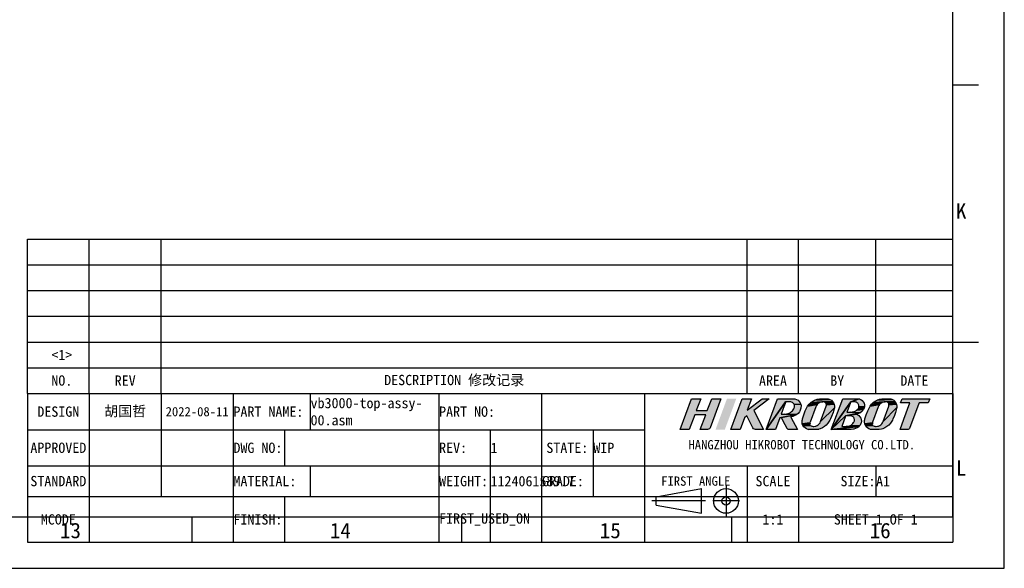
# Model space of a CAD drawing. Header units: millimetres. Extents: x 0 to 2731, y -3524 to -2222.
# Tile 101 of 221: x 1668 to 1860, y -2816 to -2710. Entities that reach past the tile are written whole.
import ezdxf

# ---------------------------------------------------------------- set-up
doc = ezdxf.new("R2010")
doc.units = ezdxf.units.MM
doc.header["$LTSCALE"] = 46.255
doc.linetypes.add('CENTER', pattern=[0.6, 0.375, -0.075, 0.075, -0.075])
doc.linetypes.add('PHANTOM', pattern=[0.8, 0.45, -0.05, 0.1, -0.05, 0.1, -0.05])
doc.layers.get('0').update_dxf_attribs({"linetype": 'CONTINUOUS'})
doc.layers.add('DEFAULT_1', color=7, linetype='CENTER')
doc.styles.get("Standard").update_dxf_attribs({"font": 'simfang.ttf'})
doc.styles.add('TEXTSTYLE_2', font='simfang.ttf')
doc.styles.add('TEXTSTYLE_4', font='simfang.ttf')
doc.styles.add('TEXTSTYLE_5', font='simfang.ttf')

# ---------------------------------------------------------------- blocks, each defined once
blk = doc.blocks.new('LOGO-R_BL0', base_point=(802.22, 29.99))
for color, points in [(1, [(781.09, 30.67), (783.23, 30.67), (784.08, 32.98), (785.88, 32.98), (783.81, 27.35), (783.81, 27.35), (783.81, 27.35), (783.69, 27.17), (783.66, 27.14), (783.48, 27.03), (783.28, 26.99), (781.87, 26.99), (782.93, 29.85), (780.79, 29.85), (779.73, 26.99), (777.93, 26.99), (780.14, 32.98), (781.94, 32.98)]), (1, [(794.17, 26.99), (792.61, 26.99), (792.41, 27.03), (792.39, 27.03), (792.22, 27.15), (792.1, 27.32), (790.91, 29.63), (790.46, 29.29), (789.61, 26.99), (787.81, 26.99), (790.02, 32.98), (791.82, 32.98), (790.99, 30.73), (793.92, 32.98), (795.27, 32.98), (792.27, 30.68)]), (8, [(798.47, 32.38), (794.68, 26.99), (796.89, 32.98), (797.14, 32.98), (797.33, 32.98), (799.01, 32.98), (799.79, 32.98), (799.95, 32.98), (800.27, 32.95), (800.59, 32.85), (800.59, 32.85), (800.87, 32.69), (801.11, 32.46), (801.29, 32.2), (801.41, 31.89), (800.1, 31.87), (800.03, 32), (799.93, 32.12), (799.81, 32.22), (799.77, 32.25), (799.63, 32.32), (799.48, 32.36), (799.32, 32.37), (799.05, 32.38), (798.97, 32.38)]), (8, [(807.09, 32.85), (807.36, 32.68), (807.59, 32.46), (805.69, 32.38), (803.36, 32.23), (803.74, 32.51), (804.14, 32.72), (807.06, 32.86)]), (8, [(806.44, 32.98), (806.75, 32.95), (807.06, 32.86), (804.14, 32.72), (804.58, 32.88), (804.6, 32.88), (805.03, 32.97), (805.26, 32.98), (805.38, 32.98), (805.49, 32.98)]), (8, [(811.36, 32.98), (812.44, 32.99), (812.75, 32.95), (811.13, 32.38), (807.35, 26.99), (809.56, 32.98), (811, 32.98), (811.18, 32.98)]), (8, [(811.13, 32.38), (812.75, 32.95), (813.04, 32.85), (813.11, 32.81), (813.37, 32.63), (813.57, 32.4), (813.71, 32.12), (813.73, 32.09), (813.8, 31.79), (813.81, 31.48), (812.7, 31.39), (812.72, 31.53), (812.71, 31.61), (812.69, 31.75), (812.64, 31.88), (812.57, 32), (812.48, 32.11), (812.37, 32.21), (812.24, 32.28), (812.15, 32.32), (812.01, 32.36), (811.86, 32.37), (811.59, 32.38), (811.5, 32.38), (811.32, 32.38)]), (8, [(819.24, 32.85), (819.51, 32.68), (819.74, 32.47), (817.84, 32.38), (815.51, 32.23), (815.89, 32.51), (816.29, 32.72), (819.21, 32.86)]), (8, [(818.59, 32.98), (818.9, 32.96), (819.21, 32.86), (816.29, 32.72), (816.73, 32.88), (816.75, 32.88), (817.18, 32.97), (817.41, 32.98), (817.53, 32.98), (817.64, 32.98)]), (8, [(821.12, 32.98), (822.92, 32.98), (826.52, 32.98), (826.22, 32.16), (824.42, 32.16), (824.3, 31.84), (822.65, 27.36), (822.64, 27.36), (822.55, 27.19), (822.4, 27.07), (822.31, 27.02), (822.12, 26.99), (822.11, 26.99), (820.71, 26.99), (821.45, 29.01), (822.62, 32.16), (820.82, 32.16)]), (8, [(798.05, 29.98), (798.24, 29.98), (798.27, 29.98), (800.63, 29.89), (797.33, 29.29), (796.48, 26.99), (794.68, 26.99), (798.47, 32.38), (798.41, 32.22), (798.35, 32.07), (797.98, 31.06), (797.77, 30.49), (797.66, 30.18), (797.58, 29.98), (797.85, 29.98)]), (8, [(801.41, 31.89), (801.47, 31.57), (801.45, 31.24), (801.43, 31.13), (801.31, 30.74), (801.23, 30.57), (801.14, 30.41), (800.91, 30.13), (800.63, 29.89), (798.27, 29.98), (798.48, 30), (798.72, 30.04), (798.96, 30.1), (799.18, 30.2), (799.39, 30.31), (799.41, 30.33), (799.6, 30.47), (799.77, 30.64), (799.91, 30.81), (800.03, 31.01), (800.13, 31.21), (800.17, 31.36), (800.18, 31.51), (800.18, 31.56), (800.16, 31.72), (800.1, 31.87), (801.41, 31.89)]), (8, [(804.45, 31.67), (804.33, 31.43), (803.23, 28.43), (803.2, 28.27), (801.7, 28.09), (801.65, 28.41), (801.67, 28.73), (801.72, 28.93), (801.75, 29.05), (801.98, 29.85), (802.27, 30.6), (802.53, 31.15), (802.74, 31.52), (804.6, 31.88)]), (8, [(806.95, 28.6), (806.69, 28.21), (806.38, 27.86), (806.02, 27.57), (805.62, 27.32), (805.19, 27.14), (804.94, 27.07), (802.85, 27.02), (802.55, 27.11), (802.52, 27.13), (802.25, 27.29), (802.01, 27.51), (801.83, 27.77), (803.42, 27.74), (803.56, 27.65), (803.65, 27.62), (803.82, 27.6), (803.92, 27.6), (804.19, 27.63), (804.37, 27.67), (804.61, 27.77), (804.82, 27.92), (805, 28.09), (805.16, 28.3), (805.27, 28.54), (807.94, 31.24), (807.89, 31.04), (807.76, 30.55), (807.69, 30.31), (807.41, 29.55), (807.19, 29.07), (807.08, 28.83)]), (8, [(804.79, 32.05), (804.6, 31.88), (802.74, 31.52), (803.03, 31.9), (805, 32.2)]), (8, [(805.24, 32.3), (805, 32.2), (803.03, 31.9), (803.36, 32.23), (805.69, 32.38), (805.5, 32.36)]), (8, [(807.9, 31.88), (807.95, 31.56), (807.94, 31.24), (805.27, 28.54), (806.37, 31.54), (806.41, 31.7), (806.41, 31.8), (807.9, 31.91)]), (8, [(805.78, 32.38), (805.69, 32.38), (807.59, 32.46), (807.77, 32.2), (807.9, 31.91), (806.41, 31.8), (806.37, 31.96), (806.3, 32.11), (806.18, 32.23), (806.04, 32.32), (805.95, 32.36)]), (8, [(810.71, 30.37), (810.81, 30.37), (811.09, 30.37), (812.96, 30.24), (810.14, 29.68), (807.35, 26.99), (811.13, 32.38), (811.02, 32.07), (810.44, 30.49), (810.39, 30.37), (810.53, 30.37)]), (8, [(813.54, 30.79), (813.46, 30.68), (813.21, 30.42), (812.96, 30.24), (811.09, 30.37), (811.12, 30.37), (811.37, 30.38), (811.47, 30.4), (811.66, 30.43), (811.79, 30.47), (811.96, 30.54), (812.12, 30.63), (812.28, 30.75), (812.28, 30.75), (813.59, 30.86)]), (8, [(813.8, 31.44), (813.73, 31.14), (813.59, 30.86), (812.28, 30.75), (812.42, 30.88), (812.54, 31.03), (812.61, 31.13), (812.67, 31.25), (812.7, 31.39), (813.81, 31.48)]), (8, [(816.6, 31.67), (816.48, 31.43), (815.38, 28.43), (815.35, 28.27), (813.85, 28.1), (813.8, 28.41), (813.82, 28.73), (813.87, 28.93), (813.9, 29.05), (814.13, 29.85), (814.42, 30.6), (814.68, 31.15), (814.89, 31.52), (816.75, 31.88)]), (8, [(819.1, 28.6), (818.84, 28.21), (818.53, 27.86), (818.17, 27.57), (817.77, 27.33), (817.34, 27.15), (817.09, 27.08), (816.66, 27), (816.41, 26.99), (815.32, 26.99), (815, 27.02), (814.7, 27.12), (814.67, 27.13), (814.4, 27.29), (814.16, 27.51), (813.98, 27.77), (815.57, 27.74), (815.71, 27.65), (815.8, 27.62), (815.97, 27.6), (816.07, 27.6), (816.34, 27.63), (816.52, 27.67), (816.76, 27.78), (816.97, 27.92), (817.15, 28.09), (817.3, 28.3), (817.42, 28.54), (820.09, 31.25), (820.04, 31.05), (819.91, 30.55), (819.84, 30.32), (819.56, 29.55), (819.34, 29.07), (819.23, 28.83)]), (8, [(816.94, 32.06), (816.75, 31.88), (814.89, 31.52), (815.18, 31.9), (817.15, 32.2)]), (8, [(817.39, 32.3), (817.15, 32.2), (815.18, 31.9), (815.51, 32.23), (817.84, 32.38), (817.65, 32.36)]), (8, [(820.05, 31.88), (820.1, 31.56), (820.09, 31.25), (817.42, 28.54), (818.52, 31.54), (818.56, 31.7), (818.56, 31.8), (820.05, 31.91)]), (8, [(817.93, 32.38), (817.84, 32.38), (819.74, 32.47), (819.92, 32.2), (820.05, 31.91), (818.56, 31.8), (818.52, 31.97), (818.45, 32.11), (818.33, 32.24), (818.25, 32.29), (818.1, 32.36)]), (8, [(799.5, 29.39), (800.74, 26.99), (799.18, 26.99), (798.98, 27.02), (798.98, 27.02), (798.81, 27.13), (798.68, 27.28), (798.67, 27.3), (798.36, 27.91), (797.65, 29.29), (797.62, 29.29), (797.33, 29.29), (800.63, 29.89), (800.28, 29.69), (799.85, 29.53), (799.47, 29.44)]), (8, [(809.94, 27.6), (810.22, 27.6), (810.25, 27.6), (812.71, 27.56), (807.35, 26.99), (810.14, 29.68), (810.03, 29.38), (809.44, 27.8), (809.37, 27.6), (809.66, 27.6)]), (8, [(812.27, 30), (812.2, 29.99), (812.19, 29.99), (810.14, 29.68), (812.96, 30.24), (812.63, 30.09)]), (8, [(810.14, 29.68), (812.19, 29.99), (812.48, 29.87), (812.71, 29.71), (812.92, 29.48), (813.08, 29.21), (813.16, 28.94), (813.2, 28.63), (813.16, 28.32), (813.11, 28.15), (812.97, 27.87), (812.91, 27.79), (810.92, 27.71), (811.09, 27.79), (811.26, 27.89), (811.41, 28.01), (811.41, 28.02), (811.55, 28.16), (811.67, 28.33), (811.73, 28.42), (811.79, 28.55), (811.83, 28.69), (811.85, 28.84), (811.84, 28.91), (811.82, 29.05), (811.77, 29.19), (811.7, 29.31), (811.6, 29.43), (811.49, 29.52), (811.36, 29.6), (811.29, 29.63), (811.14, 29.67), (811, 29.68), (810.73, 29.68), (810.45, 29.68)]), (8, [(803.21, 28.1), (803.23, 28.01), (801.83, 27.77), (801.71, 28.07), (801.7, 28.09), (803.2, 28.27)]), (8, [(804.7, 27.02), (804.26, 26.99), (803.17, 26.99), (802.85, 27.02), (804.94, 27.07)]), (8, [(810.99, 26.99), (810.84, 26.99), (807.35, 26.99), (812.71, 27.56), (812.68, 27.54), (812.39, 27.32), (812.07, 27.16), (811.71, 27.06), (811.64, 27.04), (811.24, 27), (811.07, 26.99)]), (8, [(812.88, 27.75), (812.71, 27.56), (810.25, 27.6), (810.5, 27.62), (810.6, 27.63), (810.8, 27.67), (810.92, 27.71), (812.91, 27.79)]), (8, [(815.35, 28.18), (815.38, 28.01), (813.98, 27.77), (813.86, 28.07), (813.85, 28.1), (815.35, 28.27)])]:
    blk.add_hatch(color=color).paths.add_polyline_path(points)
at = {"color": 1}
for points in [[(781.09, 30.67), (783.23, 30.67), (784.08, 32.98), (785.88, 32.98), (783.81, 27.35), (783.81, 27.35), (783.81, 27.35), (783.69, 27.17), (783.66, 27.14), (783.48, 27.03), (783.28, 26.99), (781.87, 26.99), (782.93, 29.85), (780.79, 29.85), (779.73, 26.99), (777.93, 26.99), (780.14, 32.98), (781.94, 32.98), (781.09, 30.67)], [(794.17, 26.99), (792.61, 26.99), (792.41, 27.03), (792.39, 27.03), (792.22, 27.15), (792.1, 27.32), (790.91, 29.63), (790.46, 29.29), (789.61, 26.99), (787.81, 26.99), (790.02, 32.98), (791.82, 32.98), (790.99, 30.73), (793.92, 32.98), (795.27, 32.98), (792.27, 30.68), (794.17, 26.99)]]:
    blk.add_lwpolyline(points, dxfattribs=at)
at = {"color": 8}
for points in [[(798.47, 32.38), (794.68, 26.99), (796.89, 32.98), (797.14, 32.98), (797.33, 32.98), (799.01, 32.98), (799.79, 32.98), (799.95, 32.98), (800.27, 32.95), (800.59, 32.85), (800.59, 32.85), (800.87, 32.69), (801.11, 32.46), (801.29, 32.2), (801.41, 31.89), (800.1, 31.87), (800.03, 32), (799.93, 32.12), (799.81, 32.22), (799.77, 32.25), (799.63, 32.32), (799.48, 32.36), (799.32, 32.37), (799.05, 32.38), (798.97, 32.38), (798.47, 32.38)], [(807.09, 32.85), (807.36, 32.68), (807.59, 32.46), (805.69, 32.38), (803.36, 32.23), (803.74, 32.51), (804.14, 32.72), (807.06, 32.86), (807.09, 32.85)], [(806.44, 32.98), (806.75, 32.95), (807.06, 32.86), (804.14, 32.72), (804.58, 32.88), (804.6, 32.88), (805.03, 32.97), (805.26, 32.98), (805.38, 32.98), (805.49, 32.98), (806.44, 32.98)], [(811.36, 32.98), (812.44, 32.99), (812.75, 32.95), (811.13, 32.38), (807.35, 26.99), (809.56, 32.98), (811, 32.98), (811.18, 32.98), (811.36, 32.98)], [(811.13, 32.38), (812.75, 32.95), (813.04, 32.85), (813.11, 32.81), (813.37, 32.63), (813.57, 32.4), (813.71, 32.12), (813.73, 32.09), (813.8, 31.79), (813.81, 31.48), (812.7, 31.39), (812.72, 31.53), (812.71, 31.61), (812.69, 31.75), (812.64, 31.88), (812.57, 32), (812.48, 32.11), (812.37, 32.21), (812.24, 32.28), (812.15, 32.32), (812.01, 32.36), (811.86, 32.37), (811.59, 32.38), (811.5, 32.38), (811.32, 32.38), (811.13, 32.38)], [(819.24, 32.85), (819.51, 32.68), (819.74, 32.47), (817.84, 32.38), (815.51, 32.23), (815.89, 32.51), (816.29, 32.72), (819.21, 32.86), (819.24, 32.85)], [(818.59, 32.98), (818.9, 32.96), (819.21, 32.86), (816.29, 32.72), (816.73, 32.88), (816.75, 32.88), (817.18, 32.97), (817.41, 32.98), (817.53, 32.98), (817.64, 32.98), (818.59, 32.98)], [(821.12, 32.98), (822.92, 32.98), (826.52, 32.98), (826.22, 32.16), (824.42, 32.16), (824.3, 31.84), (822.65, 27.36), (822.64, 27.36), (822.55, 27.19), (822.4, 27.07), (822.31, 27.02), (822.12, 26.99), (822.11, 26.99), (820.71, 26.99), (821.45, 29.01), (822.62, 32.16), (820.82, 32.16), (821.12, 32.98)], [(798.05, 29.98), (798.24, 29.98), (798.27, 29.98), (800.63, 29.89), (797.33, 29.29), (796.48, 26.99), (794.68, 26.99), (798.47, 32.38), (798.41, 32.22), (798.35, 32.07), (797.98, 31.06), (797.77, 30.49), (797.66, 30.18), (797.58, 29.98), (797.85, 29.98), (798.05, 29.98)], [(801.41, 31.89), (801.47, 31.57), (801.45, 31.24), (801.43, 31.13), (801.31, 30.74), (801.23, 30.57), (801.14, 30.41), (800.91, 30.13), (800.63, 29.89), (798.27, 29.98), (798.48, 30), (798.72, 30.04), (798.96, 30.1), (799.18, 30.2), (799.39, 30.31), (799.41, 30.33), (799.6, 30.47), (799.77, 30.64), (799.91, 30.81), (800.03, 31.01), (800.13, 31.21), (800.17, 31.36), (800.18, 31.51), (800.18, 31.56), (800.16, 31.72), (800.1, 31.87), (801.41, 31.89), (801.41, 31.89)], [(804.45, 31.67), (804.33, 31.43), (803.23, 28.43), (803.2, 28.27), (801.7, 28.09), (801.65, 28.41), (801.67, 28.73), (801.72, 28.93), (801.75, 29.05), (801.98, 29.85), (802.27, 30.6), (802.53, 31.15), (802.74, 31.52), (804.6, 31.88), (804.45, 31.67)], [(806.95, 28.6), (806.69, 28.21), (806.38, 27.86), (806.02, 27.57), (805.62, 27.32), (805.19, 27.14), (804.94, 27.07), (802.85, 27.02), (802.55, 27.11), (802.52, 27.13), (802.25, 27.29), (802.01, 27.51), (801.83, 27.77), (803.42, 27.74), (803.56, 27.65), (803.65, 27.62), (803.82, 27.6), (803.92, 27.6), (804.19, 27.63), (804.37, 27.67), (804.61, 27.77), (804.82, 27.92), (805, 28.09), (805.16, 28.3), (805.27, 28.54), (807.94, 31.24), (807.89, 31.04), (807.76, 30.55), (807.69, 30.31), (807.41, 29.55), (807.19, 29.07), (807.08, 28.83), (806.95, 28.6)], [(804.79, 32.05), (804.6, 31.88), (802.74, 31.52), (803.03, 31.9), (805, 32.2), (804.79, 32.05)], [(805.24, 32.3), (805, 32.2), (803.03, 31.9), (803.36, 32.23), (805.69, 32.38), (805.5, 32.36), (805.24, 32.3)], [(807.9, 31.88), (807.95, 31.56), (807.94, 31.24), (805.27, 28.54), (806.37, 31.54), (806.41, 31.7), (806.41, 31.8), (807.9, 31.91), (807.9, 31.88)], [(805.78, 32.38), (805.69, 32.38), (807.59, 32.46), (807.77, 32.2), (807.9, 31.91), (806.41, 31.8), (806.37, 31.96), (806.3, 32.11), (806.18, 32.23), (806.04, 32.32), (805.95, 32.36), (805.78, 32.38)], [(810.71, 30.37), (810.81, 30.37), (811.09, 30.37), (812.96, 30.24), (810.14, 29.68), (807.35, 26.99), (811.13, 32.38), (811.02, 32.07), (810.44, 30.49), (810.39, 30.37), (810.53, 30.37), (810.71, 30.37)], [(813.54, 30.79), (813.46, 30.68), (813.21, 30.42), (812.96, 30.24), (811.09, 30.37), (811.12, 30.37), (811.37, 30.38), (811.47, 30.4), (811.66, 30.43), (811.79, 30.47), (811.96, 30.54), (812.12, 30.63), (812.28, 30.75), (812.28, 30.75), (813.59, 30.86), (813.54, 30.79)], [(813.8, 31.44), (813.73, 31.14), (813.59, 30.86), (812.28, 30.75), (812.42, 30.88), (812.54, 31.03), (812.61, 31.13), (812.67, 31.25), (812.7, 31.39), (813.81, 31.48), (813.8, 31.44)], [(816.6, 31.67), (816.48, 31.43), (815.38, 28.43), (815.35, 28.27), (813.85, 28.1), (813.8, 28.41), (813.82, 28.73), (813.87, 28.93), (813.9, 29.05), (814.13, 29.85), (814.42, 30.6), (814.68, 31.15), (814.89, 31.52), (816.75, 31.88), (816.6, 31.67)], [(819.1, 28.6), (818.84, 28.21), (818.53, 27.86), (818.17, 27.57), (817.77, 27.33), (817.34, 27.15), (817.09, 27.08), (816.66, 27), (816.41, 26.99), (815.32, 26.99), (815, 27.02), (814.7, 27.12), (814.67, 27.13), (814.4, 27.29), (814.16, 27.51), (813.98, 27.77), (815.57, 27.74), (815.71, 27.65), (815.8, 27.62), (815.97, 27.6), (816.07, 27.6), (816.34, 27.63), (816.52, 27.67), (816.76, 27.78), (816.97, 27.92), (817.15, 28.09), (817.3, 28.3), (817.42, 28.54), (820.09, 31.25), (820.04, 31.05), (819.91, 30.55), (819.84, 30.32), (819.56, 29.55), (819.34, 29.07), (819.23, 28.83), (819.1, 28.6)], [(816.94, 32.06), (816.75, 31.88), (814.89, 31.52), (815.18, 31.9), (817.15, 32.2), (816.94, 32.06)], [(817.39, 32.3), (817.15, 32.2), (815.18, 31.9), (815.51, 32.23), (817.84, 32.38), (817.65, 32.36), (817.39, 32.3)], [(820.05, 31.88), (820.1, 31.56), (820.09, 31.25), (817.42, 28.54), (818.52, 31.54), (818.56, 31.7), (818.56, 31.8), (820.05, 31.91), (820.05, 31.88)], [(817.93, 32.38), (817.84, 32.38), (819.74, 32.47), (819.92, 32.2), (820.05, 31.91), (818.56, 31.8), (818.52, 31.97), (818.45, 32.11), (818.33, 32.24), (818.25, 32.29), (818.1, 32.36), (817.93, 32.38)], [(799.5, 29.39), (800.74, 26.99), (799.18, 26.99), (798.98, 27.02), (798.98, 27.02), (798.81, 27.13), (798.68, 27.28), (798.67, 27.3), (798.36, 27.91), (797.65, 29.29), (797.62, 29.29), (797.33, 29.29), (800.63, 29.89), (800.28, 29.69), (799.85, 29.53), (799.47, 29.44), (799.5, 29.39)], [(809.94, 27.6), (810.22, 27.6), (810.25, 27.6), (812.71, 27.56), (807.35, 26.99), (810.14, 29.68), (810.03, 29.38), (809.44, 27.8), (809.37, 27.6), (809.66, 27.6), (809.94, 27.6)], [(812.27, 30), (812.2, 29.99), (812.19, 29.99), (810.14, 29.68), (812.96, 30.24), (812.63, 30.09), (812.27, 30)], [(810.14, 29.68), (812.19, 29.99), (812.48, 29.87), (812.71, 29.71), (812.92, 29.48), (813.08, 29.21), (813.16, 28.94), (813.2, 28.63), (813.16, 28.32), (813.11, 28.15), (812.97, 27.87), (812.91, 27.79), (810.92, 27.71), (811.09, 27.79), (811.26, 27.89), (811.41, 28.01), (811.41, 28.02), (811.55, 28.16), (811.67, 28.33), (811.73, 28.42), (811.79, 28.55), (811.83, 28.69), (811.85, 28.84), (811.84, 28.91), (811.82, 29.05), (811.77, 29.19), (811.7, 29.31), (811.6, 29.43), (811.49, 29.52), (811.36, 29.6), (811.29, 29.63), (811.14, 29.67), (811, 29.68), (810.73, 29.68), (810.45, 29.68), (810.14, 29.68)], [(803.21, 28.1), (803.23, 28.01), (801.83, 27.77), (801.71, 28.07), (801.7, 28.09), (803.2, 28.27), (803.21, 28.1)], [(804.7, 27.02), (804.26, 26.99), (803.17, 26.99), (802.85, 27.02), (804.94, 27.07), (804.7, 27.02)], [(810.99, 26.99), (810.84, 26.99), (807.35, 26.99), (812.71, 27.56), (812.68, 27.54), (812.39, 27.32), (812.07, 27.16), (811.71, 27.06), (811.64, 27.04), (811.24, 27), (811.07, 26.99), (810.99, 26.99)], [(812.88, 27.75), (812.71, 27.56), (810.25, 27.6), (810.5, 27.62), (810.6, 27.63), (810.8, 27.67), (810.92, 27.71), (812.91, 27.79), (812.88, 27.75)], [(815.35, 28.18), (815.38, 28.01), (813.98, 27.77), (813.86, 28.07), (813.85, 28.1), (815.35, 28.27), (815.35, 28.18)]]:
    blk.add_lwpolyline(points, dxfattribs=at)
at = {"color": 1}
blk.add_solid([(788.86, 32.98), (786.64, 26.99), (787.05, 32.98), (784.84, 26.99)], dxfattribs=at)
at = {"color": 8}
for points in [[(811.72, 32.99), (812.44, 32.99), (811.36, 32.98)], [(803.31, 27.86), (803.42, 27.74), (803.23, 28.01), (801.83, 27.77)], [(815.46, 27.86), (815.57, 27.74), (815.38, 28.01), (813.98, 27.77)]]:
    blk.add_solid(points, dxfattribs=at)
blk = doc.blocks.new('*T153')
at = {"color": 0, "lineweight": -2, "transparency": 16777216}
for p, q in [((0, 0), (180, 0)), ((0, 0), (0, -28.95)), ((12, 0), (12, -28.95)), ((26, 0), (26, -20.06)), ((40, 0), (40, -28.95)), ((55, 0), (55, -7.1)), ((80, 0), (80, -28.95)), ((100, 0), (100, -28.95)), ((120, 0), (120, -28.95)), ((180, 0), (180, -28.95)), ((0, -7.1), (120, -7.1)), ((50, -7.1), (50, -14.06)), ((90, -7.1), (90, -28.95)), ((110, -7.1), (110, -20.06)), ((0, -14.06), (180, -14.06)), ((55, -14.06), (55, -20.06)), ((140, -14.06), (140, -28.95)), ((150, -14.06), (150, -28.95)), ((165, -14.06), (165, -20.06)), ((0, -20.06), (180, -20.06)), ((50, -20.06), (50, -28.95)), ((0, -28.95), (180, -28.95))]:
    blk.add_line(p, q, dxfattribs=at)
at = {"color": 3, "transparency": 16777216}
for s, insert, char_height, width, attachment_point in [('PART NAME:', (40.06, -3.55), 2, 14.88, 4), ('DESIGN', (6, -3.55), 2, 11.88, 5), ('PART NO:', (80.06, -3.55), 2, 19.88, 4), ('DWG NO:', (40.06, -10.58), 2, 9.88, 4), ('APPROVED', (6, -10.58), 2, 11.88, 5), ('REV:', (80.06, -10.58), 2, 9.88, 4), ('STATE:', (105, -10.58), 2, 9.88, 5), (' \\P \\P \\P HANGZHOU HIKROBOT TECHNOLOGY CO.LTD.\\P ', (150, -0.06), 1.8, 59.88, 2), ('STANDARD', (6, -17.06), 2, 11.88, 5), ('MATERIAL:', (40.06, -17.06), 2, 14.88, 4), ('WEIGHT:', (80.06, -17.06), 2, 9.88, 4), ('GRADE:', (100.06, -17.06), 2, 9.88, 4), ('FIRST ANGLE', (130, -17.06), 1.8, 19.88, 5), ('SCALE', (145, -17.06), 2, 9.88, 5), ('SIZE:', (164.94, -17.06), 2, 14.88, 6), ('MCODE', (6, -24.51), 2, 11.88, 5), ('FINISH:', (40.06, -24.51), 2, 9.88, 4), ('FIRST_USED_ON ', (80.06, -24.51), 2, 9.88, 4)]:
    blk.add_mtext(s, dxfattribs=dict(at, insert=insert, char_height=char_height, width=width, attachment_point=attachment_point))
at = {"color": 7, "transparency": 16777216}
for s, insert, char_height, width, attachment_point in [('vb3000-top-assy-\\P00.asm', (55.06, -3.55), 2, 24.88, 4), ('胡国哲', (19, -3.55), 2, 13.88, 5), ('2022-08-11', (33, -3.55), 1.8, 13.88, 5), ('1', (90.06, -10.58), 2, 9.88, 4), ('WIP', (110.06, -10.58), 2, 9.88, 4), ('1124061589.7', (90.06, -17.06), 2, 9.88, 4), ('A1', (165.06, -17.06), 2, 14.88, 4), ('1:1', (145, -24.51), 2, 9.88, 5), ('SHEET 1 OF 1', (165, -24.51), 2, 29.88, 5)]:
    blk.add_mtext(s, dxfattribs=dict(at, insert=insert, char_height=char_height, width=width, attachment_point=attachment_point))
blk = doc.blocks.new('*T154')
at = {"color": 0, "lineweight": -2, "transparency": 16777216}
for p, q in [((0, 0), (0, 30)), ((0, 30), (180, 30)), ((12, 0), (12, 30)), ((26, 0), (26, 30)), ((140, 0), (140, 30)), ((150, 0), (150, 30)), ((165, 0), (165, 30)), ((180, 0), (180, 30)), ((0, 25), (180, 25)), ((0, 20), (180, 20)), ((0, 15), (180, 15)), ((0, 10), (180, 10)), ((0, 5), (180, 5)), ((0, 0), (180, 0))]:
    blk.add_line(p, q, dxfattribs=at)
at = {"color": 3, "transparency": 16777216, "char_height": 2, "attachment_point": 5}
for s, insert, width in [(' <1> ', (6, 7.5), 11.88), ('DESCRIPTION 修改记录', (83, 2.5), 113.88), (' NO.', (6, 2.5), 11.88), ('AREA', (145, 2.5), 9.88), ('BY', (157.5, 2.5), 14.88), ('DATE', (172.5, 2.5), 14.88)]:
    blk.add_mtext(s, dxfattribs=dict(at, insert=insert, width=width))
at = {"color": 3, "transparency": 16777216, "insert": (19, 2.5), "char_height": 2, "width": 13.88, "attachment_point": 5, "style": 'TEXTSTYLE_5'}
blk.add_mtext('REV', dxfattribs=at)

msp = doc.modelspace()

# ---------------------------------------------------------------- linework, layer by layer
at = {"color": 7}
for p, q in [((1859.678, -2816.462), (1859.678, -2222.462)), ((1849.678, -2806.462), (1849.678, -2232.462)), ((1849.678, -2722.462), (1854.678, -2722.462)), ((1849.678, -2772.462), (1854.678, -2772.462)), ((1791.947, -2802.56), (1800.747, -2800.96)), ((1800.747, -2805.759), (1800.747, -2800.96)), ((1791.947, -2804.16), (1791.947, -2802.56)), ((1791.947, -2804.16), (1800.747, -2805.759)), ((1043.678, -2806.462), (1849.678, -2806.462)), ((1701.678, -2811.462), (1701.678, -2806.462)), ((1754.178, -2811.462), (1754.178, -2806.462)), ((1806.678, -2811.462), (1806.678, -2806.462)), ((1018.678, -2816.462), (1859.678, -2816.462))]:
    msp.add_line(p, q, dxfattribs=at)
for radius in [2.4, 0.8]:
    msp.add_circle((1805.547, -2803.36), radius, dxfattribs=at)
at = {"layer": 'DEFAULT_1', "color": 1, "linetype": 'PHANTOM'}
for p, q in [((1805.547, -2800.41), (1805.547, -2806.309)), ((1801.547, -2803.36), (1791.147, -2803.36)), ((1808.154, -2803.37), (1802.97, -2803.37))]:
    msp.add_line(p, q, dxfattribs=at)

# ---------------------------------------------------------------- block references
for name in ['*T154', '*T153']:
    msp.add_blockref(name, (1669.678, -2782.462))
at = {"color": 4}
msp.add_blockref('LOGO-R_BL0', (1820.9, -2786.475), dxfattribs=at)

# ---------------------------------------------------------------- texts
at = {"color": 3}
for s, style, p in [('K', 'TEXTSTYLE_2', (1850.267, -2748.47)), ('L', 'TEXTSTYLE_2', (1850.267, -2798.47)), ('13', 'TEXTSTYLE_4', (1675.997, -2810.615)), ('14', 'TEXTSTYLE_4', (1728.497, -2810.615)), ('15', 'TEXTSTYLE_4', (1780.997, -2810.615)), ('16', 'TEXTSTYLE_4', (1833.497, -2810.615))]:
    msp.add_text(s, height=3, dxfattribs=dict(at, style=style)).set_placement(p)

doc.saveas('drawing.dxf')
